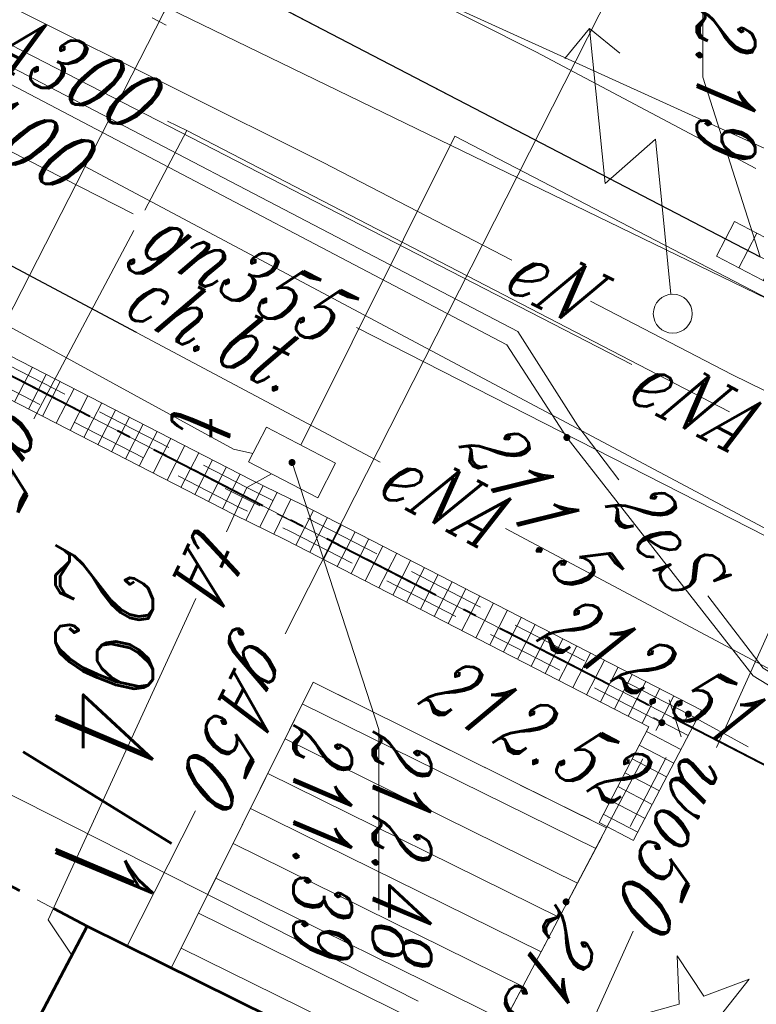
# Model space of a CAD drawing. Header units: millimetres. Extents: x -9598 to -9388, y -264557 to -264347.
# Tile 37 of 44: x -9425 to -9416, y -264431 to -264418. Entities that reach past the tile are written whole.
import ezdxf
from ezdxf.enums import TextEntityAlignment as Align

# ---------------------------------------------------------------- set-up
doc = ezdxf.new("R2010")
doc.units = ezdxf.units.MM
for name, pattern in [('Rakowicka 531_1 wstępna wersja$0$EGBN11-500', [2.5, 2, -0.5]), ('Rakowicka 531_1 wstępna wersja$0$KTCR02-500', [1.5, 1, -0.5]), ('Rakowicka 531_1 wstępna wersja$0$KTJZ01-500', [2, 1.5, -0.5]), ('Rakowicka 531_1 wstępna wersja$0$PTTU04-500', [1.5, 1, -0.5])]:
    doc.linetypes.add(name, pattern=pattern)
doc.layers.get('0').update_dxf_attribs({"color": 20, "lineweight": 35})
for name, color, linetype, lineweight in [('-- CO_opis', 11, 'Continuous', 0), ('-- CO_z', 51, 'Continuous', 9), ('Rakowicka 531_1 wstępna wersja$0$EGBB01', 250, 'Continuous', 0), ('Rakowicka 531_1 wstępna wersja$0$EGBD03', 250, 'Continuous', 0), ('Rakowicka 531_1 wstępna wersja$0$EGBN11', 250, 'Continuous', 0), ('Rakowicka 531_1 wstępna wersja$0$EPGPO_216', 7, 'Continuous', 0), ('Rakowicka 531_1 wstępna wersja$0$EPUPZ_251', 7, 'Continuous', 0), ('Rakowicka 531_1 wstępna wersja$0$GESSCH', 250, 'Continuous', 13), ('Rakowicka 531_1 wstępna wersja$0$KTCR02', 250, 'Continuous', 0), ('Rakowicka 531_1 wstępna wersja$0$KTJZ01', 250, 'Continuous', 0), ('Rakowicka 531_1 wstępna wersja$0$KTKR01', 250, 'Continuous', 0), ('Rakowicka 531_1 wstępna wersja$0$OBOP01_01', 250, 'Continuous', 0), ('Rakowicka 531_1 wstępna wersja$0$PTTU04', 250, 'Continuous', 0), ('Rakowicka 531_1 wstępna wersja$0$SUOP03_13', 250, 'Continuous', 0), ('Rakowicka 531_1 wstępna wersja$0$SUPE_01', 250, 'Continuous', 0), ('Rakowicka 531_1 wstępna wersja$0$SUPG_01', 250, 'Continuous', 0), ('Rakowicka 531_1 wstępna wersja$0$SUPK_01', 250, 'Continuous', 0), ('Rakowicka 531_1 wstępna wersja$0$SUPT_01', 250, 'Continuous', 0), ('Rakowicka 531_1 wstępna wersja$0$SUPW_01', 250, 'Continuous', 0), ('Rakowicka 531_1 wstępna wersja$0$SUSM07', 250, 'Continuous', 0), ('Rakowicka 531_1 wstępna wersja$0$SUUS05', 250, 'Continuous', 0), ('Rakowicka 531_1 wstępna wersja$0$SUUS15_03_E', 250, 'Continuous', 0), ('Rakowicka 531_1 wstępna wersja$0$SUUS15_05_K', 250, 'Continuous', 0), ('Rakowicka 531_1 wstępna wersja$0$SUUS15_7a_T', 250, 'Continuous', 0), ('Rakowicka 531_1 wstępna wersja$0$SUUS15_7b_T', 250, 'Continuous', 0), ('Rakowicka 531_1 wstępna wersja$0$Warstwa 5', 250, 'Continuous', 0)]:
    doc.layers.add(name, color=color, linetype=linetype, lineweight=lineweight)
doc.layers.add('-- RAMKA', color=11, linetype='Continuous')
for name, color, linetype, lineweight, true_color in [('Rakowicka 531_1 wstępna wersja$0$GULKDK', 7, 'Continuous', 13, 0x0a0909), ('Rakowicka 531_1 wstępna wersja$0$GUPESH', 1, 'Continuous', 0, 0xff0000), ('Rakowicka 531_1 wstępna wersja$0$GUPTSH', 7, 'Continuous', 0, 0xff9100)]:
    doc.layers.add(name, color=color, linetype=linetype, lineweight=lineweight, true_color=true_color)
doc.styles.add('Rakowicka 531_1 wstępna wersja$0$Style-ITALIC_1250 I 0.20944', font='ITALIC_1250.shx', dxfattribs={"oblique": 12})

# ---------------------------------------------------------------- blocks, each defined once
blk = doc.blocks.new('Rakowicka 531_1 wstępna wersja$0$GUPESH1')
at = {"layer": 'Rakowicka 531_1 wstępna wersja$0$GUPESH', "linetype": 'Continuous', "lineweight": 13}
blk.add_hatch(color=1, dxfattribs=at).paths.add_polyline_path([(0, -0.45), (-0.11647, -0.43467), (-0.225, -0.38971), (-0.3182, -0.3182), (-0.38971, -0.225), (-0.43467, -0.11647), (-0.45, 0), (-0.43467, 0.11647), (-0.38971, 0.225), (-0.3182, 0.3182), (-0.225, 0.38971), (-0.11647, 0.43467), (0, 0.45), (0.11647, 0.43467), (0.225, 0.38971), (0.3182, 0.3182), (0.38971, 0.225), (0.43467, 0.11647), (0.45, 0), (0.43467, -0.11647), (0.38971, -0.225), (0.3182, -0.3182), (0.225, -0.38971), (0.11647, -0.43467)])
blk = doc.blocks.new('Rakowicka 531_1 wstępna wersja$0$GUPTSH1')
at = {"layer": 'Rakowicka 531_1 wstępna wersja$0$GUPTSH', "linetype": 'Continuous', "lineweight": 13}
blk.add_hatch(color=30, dxfattribs=at).paths.add_polyline_path([(0, -0.45), (-0.11647, -0.43467), (-0.225, -0.38971), (-0.3182, -0.3182), (-0.38971, -0.225), (-0.43467, -0.11647), (-0.45, 0), (-0.43467, 0.11647), (-0.38971, 0.225), (-0.3182, 0.3182), (-0.225, 0.38971), (-0.11647, 0.43467), (0, 0.45), (0.11647, 0.43467), (0.225, 0.38971), (0.3182, 0.3182), (0.38971, 0.225), (0.43467, 0.11647), (0.45, 0), (0.43467, -0.11647), (0.38971, -0.225), (0.3182, -0.3182), (0.225, -0.38971), (0.11647, -0.43467)])
blk = doc.blocks.new('Rakowicka 531_1 wstępna wersja$0$OBOP01_01')
at = {"layer": 'Rakowicka 531_1 wstępna wersja$0$OBOP01_01', "linetype": 'Continuous', "lineweight": 13}
h = blk.add_hatch(color=96, dxfattribs=at)
edge = h.paths.add_edge_path()
edge.add_arc((0, 0), 0.05, 0, 360)
at = {"layer": 'Rakowicka 531_1 wstępna wersja$0$OBOP01_01', "color": 96, "linetype": 'Continuous', "lineweight": 13, "flags": 128}
blk.add_lwpolyline([(0, -0.829), (-0.167, -0.23), (-0.788, -0.256), (-0.271, 0.088), (-0.487, 0.671), (0, 0.285), (0.487, 0.671), (0.271, 0.088), (0.788, -0.256), (0.167, -0.23), (0, -0.829)], close=True, dxfattribs=at)
blk = doc.blocks.new('Rakowicka 531_1 wstępna wersja$0$GULKDK2')
at = {"color": 0, "flags": 128}
blk.add_lwpolyline([(0, 2.5), (0, -2.5)], dxfattribs=at)
blk = doc.blocks.new('Rakowicka 531_1 wstępna wersja$0$GULKDK1')
at = {"color": 0, "flags": 128}
blk.add_lwpolyline([(0, 2.5), (0, -2.5)], dxfattribs=at)
blk = doc.blocks.new('Rakowicka 531_1 wstępna wersja$0$RTPW02')
at = {"layer": 'Rakowicka 531_1 wstępna wersja$0$Warstwa 5', "linetype": 'Continuous', "lineweight": 13}
h = blk.add_hatch(color=250, dxfattribs=at)
edge = h.paths.add_edge_path()
edge.add_arc((0, 0), 0.045, 0, 360)
blk = doc.blocks.new('Rakowicka 531_1 wstępna wersja$0$SUSM07_01')
at = {"layer": 'Rakowicka 531_1 wstępna wersja$0$SUSM07', "color": 250, "linetype": 'Continuous', "lineweight": 13, "flags": 128}
for points in [[(3.396, 1.054), (3.75, 0.7), (3.396, 0.346)], [(0.25, 0), (2.25, 0), (1.75, 0.7), (3.75, 0.7)]]:
    blk.add_lwpolyline(points, dxfattribs=at)
at = {"layer": 'Rakowicka 531_1 wstępna wersja$0$SUSM07', "color": 250, "linetype": 'Continuous', "lineweight": 13}
blk.add_circle((0, 0), 0.25, dxfattribs=at)
blk = doc.blocks.new('Rakowicka 531_1 wstępna wersja$0$SUUS05')
at = {"layer": 'Rakowicka 531_1 wstępna wersja$0$SUUS05', "color": 250, "linetype": 'Continuous', "lineweight": 13}
for p, q in [((-0.175, -0.25), (-0.175, 0.25)), ((0.175, 0.25), (0.175, -0.25))]:
    blk.add_line(p, q, dxfattribs=at)
at = {"layer": 'Rakowicka 531_1 wstępna wersja$0$SUUS05', "color": 250, "linetype": 'Continuous', "lineweight": 13, "flags": 128}
blk.add_lwpolyline([(-0.5, -0.25), (0.5, -0.25), (0.5, 0.25), (-0.5, 0.25), (-0.5, -0.25)], close=True, dxfattribs=at)
blk = doc.blocks.new('Rakowicka 531_1 wstępna wersja$0$SUUS15_7b_T')
at = {"layer": 'Rakowicka 531_1 wstępna wersja$0$SUUS15_7b_T', "color": 30, "linetype": 'Continuous', "lineweight": 13, "flags": 128}
blk.add_lwpolyline([(-0.5, 0.25), (0.5, 0.25), (0.5, -0.25), (-0.5, -0.25), (-0.5, 0.25)], close=True, dxfattribs=at)
blk = doc.blocks.new('Rakowicka 531_1 wstępna wersja')
at = {"layer": 'Rakowicka 531_1 wstępna wersja$0$EGBB01', "color": 250, "linetype": 'Continuous', "lineweight": 53, "flags": 128}
blk.add_lwpolyline([(7425321.77, 5549106.21), (7425324.28, 5549111.05), (7425322.67, 5549111.9), (7425325.03, 5549116.66), (7425326.59, 5549115.76), (7425328.55, 5549119.68), (7425341.8, 5549113.09), (7425335.07, 5549099.71), (7425329.86, 5549102.25), (7425321.77, 5549106.21)], close=True, dxfattribs=at)
at = {"layer": 'Rakowicka 531_1 wstępna wersja$0$EGBD03', "color": 96, "linetype": 'Continuous', "lineweight": 13, "flags": 128}
blk.add_lwpolyline([(7425324.18, 5549127.474), (7425322.67, 5549124.6), (7425313.32, 5549106.49), (7425303.71, 5549087.75), (7425295.44, 5549072.28), (7425282.33, 5549080.89), (7425294.19, 5549103.78), (7425296.9, 5549108.89), (7425302.92, 5549120.41), (7425305.61, 5549125.48), (7425304.7, 5549125.97), (7425309.344, 5549134.875)], dxfattribs=at)
blk.add_lwpolyline([(7425322.67, 5549124.6), (7425344.1, 5549113.78), (7425334.47, 5549095.85), (7425313.32, 5549106.49), (7425322.67, 5549124.6)], close=True, dxfattribs=at)
at = {"layer": 'Rakowicka 531_1 wstępna wersja$0$EGBN11', "color": 250, "linetype": 'Rakowicka 531_1 wstępna wersja$0$EGBN11-500', "lineweight": 53, "flags": 128}
blk.add_lwpolyline([(7425320.13, 5549107.04), (7425322.67, 5549111.9), (7425324.28, 5549111.05), (7425321.77, 5549106.21), (7425320.13, 5549107.04)], close=True, dxfattribs=at)
at = {"layer": 'Rakowicka 531_1 wstępna wersja$0$EPGPO_216', "color": 8, "linetype": 'Continuous', "lineweight": 40}
for p, q in [((7425320.719, 5549120.821), (7425320.031, 5549119.488)), ((7425319.572, 5549118.599), (7425318.884, 5549117.266)), ((7425318.425, 5549116.378), (7425317.737, 5549115.045)), ((7425317.278, 5549114.156), (7425316.59, 5549112.824)), ((7425316.131, 5549111.935), (7425315.443, 5549110.602))]:
    blk.add_line(p, q, dxfattribs=at)
at = {"layer": 'Rakowicka 531_1 wstępna wersja$0$EPUPZ_251', "color": 8, "linetype": 'Continuous', "lineweight": 40}
for p, q in [((7425320.719, 5549120.821), (7425320.26, 5549119.932)), ((7425320.077, 5549119.577), (7425319.996, 5549119.421)), ((7425319.836, 5549119.11), (7425319.755, 5549118.955)), ((7425319.572, 5549118.599), (7425319.113, 5549117.711)), ((7425318.93, 5549117.355), (7425318.849, 5549117.2)), ((7425318.689, 5549116.889), (7425318.608, 5549116.733)), ((7425318.425, 5549116.378), (7425317.966, 5549115.489)), ((7425317.783, 5549115.134), (7425317.702, 5549114.978)), ((7425317.542, 5549114.667), (7425317.462, 5549114.512)), ((7425317.278, 5549114.156), (7425316.819, 5549113.268)), ((7425316.636, 5549112.912), (7425316.556, 5549112.757)), ((7425316.395, 5549112.446), (7425316.315, 5549112.29)), ((7425316.131, 5549111.935), (7425315.672, 5549111.046))]:
    blk.add_line(p, q, dxfattribs=at)
at = {"layer": 'Rakowicka 531_1 wstępna wersja$0$GESSCH', "color": 250, "linetype": 'Continuous', "lineweight": 13, "flags": 128}
blk.add_lwpolyline([(7425323.21, 5549112.98), (7425319.54, 5549114.8), (7425321.41, 5549118.57), (7425325.03, 5549116.66), (7425323.21, 5549112.98)], close=True, dxfattribs=at)
for points in [[(7425319.818, 5549114.662), (7425321.676, 5549118.43)], [(7425320.266, 5549114.44), (7425322.118, 5549118.196)], [(7425320.714, 5549114.218), (7425322.56, 5549117.963)], [(7425321.161, 5549113.996), (7425323.003, 5549117.73)], [(7425321.609, 5549113.774), (7425323.445, 5549117.496)], [(7425322.057, 5549113.552), (7425323.887, 5549117.263)], [(7425322.505, 5549113.329), (7425324.33, 5549117.029)], [(7425322.953, 5549113.107), (7425324.772, 5549116.796)]]:
    blk.add_lwpolyline(points, dxfattribs=at)
at = {"layer": 'Rakowicka 531_1 wstępna wersja$0$GULKDK', "color": 18, "linetype": 'Continuous', "lineweight": 13, "true_color": 0x0a0909, "flags": 128}
for points in [[(7425328.392, 5549099.357), (7425320.427, 5549103.397), (7425313.674, 5549107.646), (7425316.941, 5549114.007), (7425317.267, 5549114.672), (7425319.898, 5549119.788), (7425321.57, 5549118.917)], [(7425328.618, 5549099.803), (7425320.673, 5549103.833), (7425314.328, 5549107.826), (7425317.389, 5549113.783), (7425317.713, 5549114.448), (7425320.112, 5549119.112), (7425321.34, 5549118.473)]]:
    blk.add_lwpolyline(points, dxfattribs=at)
at = {"layer": 'Rakowicka 531_1 wstępna wersja$0$KTCR02', "color": 250, "linetype": 'Rakowicka 531_1 wstępna wersja$0$KTCR02-500', "lineweight": 13, "flags": 128}
for points in [[(7425302.84, 5549081.09), (7425301.52, 5549082.03), (7425300.37, 5549082.61), (7425299.43, 5549083.28), (7425298.66, 5549084.15), (7425298.14, 5549085.02), (7425297.8, 5549086.02), (7425297.66, 5549086.96), (7425297.63, 5549087.93), (7425297.72, 5549088.7), (7425297.93, 5549089.59), (7425299.92, 5549093.33), (7425300.12, 5549093.67), (7425300.25, 5549093.89), (7425306.76, 5549106.35), (7425309.1, 5549105.08), (7425310.23, 5549107.29), (7425307.84, 5549108.54), (7425314.08, 5549120.54), (7425316.83, 5549125.75), (7425319.058, 5549130.029)], [(7425319.95, 5549119.62), (7425317.38, 5549114.62), (7425317.04, 5549113.95), (7425313.83, 5549107.69), (7425320.49, 5549103.5), (7425328.494, 5549099.463), (7425328.4, 5549099.27), (7425328.27, 5549099), (7425320.288, 5549103.052), (7425313.28, 5549106.61), (7425309.444, 5549099.029), (7425306.08, 5549092.38), (7425303.78, 5549087.76), (7425305.85, 5549086.73), (7425311.48, 5549083.92), (7425314.97, 5549085.38), (7425316.48, 5549084.48), (7425315.28, 5549082.06), (7425320.1, 5549079.67)]]:
    blk.add_lwpolyline(points, dxfattribs=at)
blk.add_lwpolyline([(7425321.41, 5549118.57), (7425320.06, 5549119.28), (7425317.6, 5549114.5), (7425317.29, 5549113.84), (7425314.17, 5549107.79), (7425320.61, 5549103.73), (7425320.8, 5549103.61), (7425328.591, 5549099.659), (7425329.86, 5549102.25), (7425321.77, 5549106.21), (7425320.13, 5549107.04), (7425322.67, 5549111.9), (7425323.21, 5549112.98), (7425319.54, 5549114.8), (7425321.41, 5549118.57)], close=True, dxfattribs=at)
at = {"layer": 'Rakowicka 531_1 wstępna wersja$0$KTJZ01', "color": 250, "linetype": 'Rakowicka 531_1 wstępna wersja$0$KTJZ01-500', "lineweight": 13, "flags": 128}
blk.add_lwpolyline([(7425319.058, 5549130.029), (7425316.83, 5549125.75), (7425314.08, 5549120.54), (7425307.84, 5549108.54), (7425306.76, 5549106.35), (7425300.25, 5549093.89), (7425300.12, 5549093.67), (7425299.92, 5549093.33), (7425297.93, 5549089.59), (7425297.72, 5549088.7), (7425297.63, 5549087.93), (7425297.66, 5549086.96), (7425297.8, 5549086.02), (7425298.14, 5549085.02), (7425298.66, 5549084.15), (7425299.43, 5549083.28), (7425300.37, 5549082.61), (7425301.52, 5549082.03), (7425302.84, 5549081.09)], dxfattribs=at)
at = {"layer": 'Rakowicka 531_1 wstępna wersja$0$KTKR01', "color": 250, "linetype": 'Continuous', "lineweight": 30, "flags": 128}
blk.add_lwpolyline([(7425300.25, 5549093.89), (7425306.76, 5549106.35), (7425307.84, 5549108.54), (7425314.08, 5549120.54)], dxfattribs=at)
at = {"layer": 'Rakowicka 531_1 wstępna wersja$0$PTTU04', "color": 250, "linetype": 'Rakowicka 531_1 wstępna wersja$0$PTTU04-500', "lineweight": 13, "flags": 128}
blk.add_lwpolyline([(7425321.685, 5549122.799), (7425328.47, 5549119.52), (7425326.59, 5549115.76), (7425325.03, 5549116.66), (7425321.41, 5549118.57), (7425321.48, 5549118.83), (7425319.95, 5549119.62), (7425321.685, 5549122.799)], close=True, dxfattribs=at)
at = {"layer": 'Rakowicka 531_1 wstępna wersja$0$SUOP03_13', "color": 1, "linetype": 'Continuous', "lineweight": 30, "flags": 128}
blk.add_lwpolyline([(7425315.052, 5549112.534), (7425313.61, 5549109.82), (7425312.336, 5549107.461)], dxfattribs=at)
at = {"layer": 'Rakowicka 531_1 wstępna wersja$0$SUPE_01', "color": 1, "linetype": 'Continuous', "lineweight": 13, "flags": 128}
for points in [[(7425314.649, 5549118.364), (7425315.59, 5549120.18), (7425320.147, 5549129.486)], [(7425309.864, 5549107.068), (7425311.1, 5549109.46), (7425315.21, 5549117.29), (7425316.4, 5549118.06), (7425319.46, 5549120.45), (7425321.35, 5549123.56), (7425322.13, 5549125.03), (7425323.615, 5549127.756)], [(7425321.562, 5549124.369), (7425321.21, 5549123.67), (7425319.36, 5549120.58), (7425318.432, 5549119.87)], [(7425316.032, 5549122.742), (7425314.62, 5549120.63), (7425307.86, 5549106.7), (7425307.368, 5549105.723)], [(7425317.569, 5549117.271), (7425319.988, 5549121.824)], [(7425315.462, 5549118.892), (7425311.06, 5549110.333)], [(7425316.941, 5549118.729), (7425316.25, 5549118.2), (7425315.04, 5549117.43), (7425310.94, 5549109.57), (7425309.03, 5549105.9), (7425308.21, 5549104.19), (7425307.726, 5549103.254)], [(7425306.385, 5549102.058), (7425309.99, 5549109.16), (7425312.87, 5549114.93), (7425314.125, 5549117.352)], [(7425313.61, 5549109.82), (7425315.052, 5549112.534), (7425316.715, 5549115.663)]]:
    blk.add_lwpolyline(points, dxfattribs=at)
at = {"layer": 'Rakowicka 531_1 wstępna wersja$0$SUPG_01', "color": 52, "linetype": 'Continuous', "lineweight": 13, "flags": 128}
for points in [[(7425318.765, 5549125.697), (7425317.72, 5549123.67), (7425318.56, 5549122.37), (7425314.989, 5549115.357)], [(7425312.948, 5549120.485), (7425311.45, 5549117.66), (7425309.514, 5549113.82)], [(7425316.071, 5549120.148), (7425312.46, 5549113.18), (7425312.337, 5549112.931)], [(7425308.91, 5549119.517), (7425318.921, 5549114.442)], [(7425321.19, 5549113.292), (7425322.924, 5549112.413)], [(7425312.46, 5549113.18), (7425313.479, 5549112.639)], [(7425313.528, 5549112.489), (7425311.097, 5549107.714)], [(7425313.744, 5549112.499), (7425316.161, 5549111.216)]]:
    blk.add_lwpolyline(points, dxfattribs=at)
at = {"layer": 'Rakowicka 531_1 wstępna wersja$0$SUPK_01', "color": 36, "linetype": 'Continuous', "lineweight": 13, "flags": 128}
blk.add_lwpolyline([(7425312.777, 5549120.792), (7425308.25, 5549110.83), (7425307.681, 5549109.692)], dxfattribs=at)
at = {"layer": 'Rakowicka 531_1 wstępna wersja$0$SUPT_01', "color": 30, "linetype": 'Continuous', "lineweight": 13, "flags": 128}
for points in [[(7425316.496, 5549114.642), (7425312.53, 5549116.62), (7425317.828, 5549126.83)], [(7425316.865, 5549114.267), (7425317.04, 5549113.95), (7425317.611, 5549113.688)], [(7425310.523, 5549102.252), (7425312.64, 5549106.62), (7425316.55, 5549113.78), (7425316.606, 5549114.026)], [(7425318.464, 5549113.296), (7425322.59, 5549111.4), (7425323.044, 5549111.703)]]:
    blk.add_lwpolyline(points, dxfattribs=at)
at = {"layer": 'Rakowicka 531_1 wstępna wersja$0$SUPW_01', "color": 5, "linetype": 'Continuous', "lineweight": 13, "flags": 128}
for points in [[(7425318.501, 5549122.458), (7425317.87, 5549121.18), (7425312.918, 5549111.865)], [(7425317.87, 5549121.18), (7425318, 5549121.06), (7425320.38, 5549119.982)], [(7425322.738, 5549118.913), (7425325.77, 5549117.54), (7425327.164, 5549116.908)]]:
    blk.add_lwpolyline(points, dxfattribs=at)
at = {"layer": 'Rakowicka 531_1 wstępna wersja$0$SUUS15_05_K', "color": 36, "linetype": 'Continuous', "lineweight": 13, "flags": 128}
blk.add_lwpolyline([(7425314.08, 5549120.54), (7425311.773, 5549119.804), (7425309.786, 5549119.804)], dxfattribs=at)
at = {"layer": 'Rakowicka 531_1 wstępna wersja$0$SUUS15_7a_T', "color": 30, "linetype": 'Continuous', "lineweight": 13, "flags": 128}
blk.add_lwpolyline([(7425316.72, 5549114.53), (7425320.149, 5549115.645), (7425322.468, 5549115.645)], dxfattribs=at)
at = {"layer": 'Rakowicka 531_1 wstępna wersja$0$GULKDK', "color": 18, "linetype": 'Continuous', "lineweight": 13, "true_color": 0x0a0909, "xscale": 0.1, "yscale": 0.1, "zscale": 0.1}
for name, p, rotation in [('Rakowicka 531_1 wstępna wersja$0$GULKDK2', (7425320.109, 5549119.396), 332.4944733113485), ('Rakowicka 531_1 wstępna wersja$0$GULKDK2', (7425320.109, 5549119.396), 332.4944733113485), ('Rakowicka 531_1 wstępna wersja$0$GULKDK2', (7425319.937, 5549119.317), 62.78256473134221), ('Rakowicka 531_1 wstępna wersja$0$GULKDK2', (7425319.937, 5549119.317), 62.78256473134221), ('Rakowicka 531_1 wstępna wersja$0$GULKDK1', (7425320.005, 5549119.45), 287.6385190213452), ('Rakowicka 531_1 wstępna wersja$0$GULKDK2', (7425320.287, 5549119.303), 332.4944733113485), ('Rakowicka 531_1 wstępna wersja$0$GULKDK2', (7425320.287, 5549119.303), 332.4944733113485), ('Rakowicka 531_1 wstępna wersja$0$GULKDK2', (7425320.464, 5549119.211), 332.4944733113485), ('Rakowicka 531_1 wstępna wersja$0$GULKDK2', (7425320.464, 5549119.211), 332.4944733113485), ('Rakowicka 531_1 wstępna wersja$0$GULKDK2', (7425320.641, 5549119.119), 332.4944733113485), ('Rakowicka 531_1 wstępna wersja$0$GULKDK2', (7425320.641, 5549119.119), 332.4944733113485), ('Rakowicka 531_1 wstępna wersja$0$GULKDK2', (7425319.845, 5549119.139), 62.78256473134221), ('Rakowicka 531_1 wstępna wersja$0$GULKDK2', (7425319.845, 5549119.139), 62.78256473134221), ('Rakowicka 531_1 wstępna wersja$0$GULKDK2', (7425320.819, 5549119.026), 332.4944733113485), ('Rakowicka 531_1 wstępna wersja$0$GULKDK2', (7425320.819, 5549119.026), 332.4944733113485), ('Rakowicka 531_1 wstępna wersja$0$GULKDK2', (7425319.754, 5549118.961), 62.78256473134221), ('Rakowicka 531_1 wstępna wersja$0$GULKDK2', (7425319.754, 5549118.961), 62.78256473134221), ('Rakowicka 531_1 wstępna wersja$0$GULKDK2', (7425320.996, 5549118.934), 332.4944733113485), ('Rakowicka 531_1 wstępna wersja$0$GULKDK2', (7425320.996, 5549118.934), 332.4944733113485), ('Rakowicka 531_1 wstępna wersja$0$GULKDK2', (7425321.173, 5549118.842), 332.4944733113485), ('Rakowicka 531_1 wstępna wersja$0$GULKDK2', (7425321.173, 5549118.842), 332.4944733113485), ('Rakowicka 531_1 wstępna wersja$0$GULKDK2', (7425321.351, 5549118.749), 332.4944733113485), ('Rakowicka 531_1 wstępna wersja$0$GULKDK2', (7425321.351, 5549118.749), 332.4944733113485), ('Rakowicka 531_1 wstępna wersja$0$GULKDK1', (7425321.455, 5549118.695), 332.4944733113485), ('Rakowicka 531_1 wstępna wersja$0$GULKDK2', (7425319.662, 5549118.784), 62.78256473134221), ('Rakowicka 531_1 wstępna wersja$0$GULKDK2', (7425319.662, 5549118.784), 62.78256473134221), ('Rakowicka 531_1 wstępna wersja$0$GULKDK2', (7425319.571, 5549118.606), 62.78256473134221), ('Rakowicka 531_1 wstępna wersja$0$GULKDK2', (7425319.571, 5549118.606), 62.78256473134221), ('Rakowicka 531_1 wstępna wersja$0$GULKDK2', (7425319.479, 5549118.428), 62.78256473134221), ('Rakowicka 531_1 wstępna wersja$0$GULKDK2', (7425319.479, 5549118.428), 62.78256473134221), ('Rakowicka 531_1 wstępna wersja$0$GULKDK2', (7425319.388, 5549118.25), 62.78256473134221), ('Rakowicka 531_1 wstępna wersja$0$GULKDK2', (7425319.388, 5549118.25), 62.78256473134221), ('Rakowicka 531_1 wstępna wersja$0$GULKDK2', (7425319.296, 5549118.072), 62.78256473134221), ('Rakowicka 531_1 wstępna wersja$0$GULKDK2', (7425319.296, 5549118.072), 62.78256473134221), ('Rakowicka 531_1 wstępna wersja$0$GULKDK2', (7425319.205, 5549117.894), 62.78256473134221), ('Rakowicka 531_1 wstępna wersja$0$GULKDK2', (7425319.205, 5549117.894), 62.78256473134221), ('Rakowicka 531_1 wstępna wersja$0$GULKDK2', (7425319.113, 5549117.716), 62.78256473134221), ('Rakowicka 531_1 wstępna wersja$0$GULKDK2', (7425319.113, 5549117.716), 62.78256473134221), ('Rakowicka 531_1 wstępna wersja$0$GULKDK2', (7425319.022, 5549117.539), 62.78256473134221), ('Rakowicka 531_1 wstępna wersja$0$GULKDK2', (7425319.022, 5549117.539), 62.78256473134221), ('Rakowicka 531_1 wstępna wersja$0$GULKDK2', (7425318.93, 5549117.361), 62.78256473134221), ('Rakowicka 531_1 wstępna wersja$0$GULKDK2', (7425318.93, 5549117.361), 62.78256473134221), ('Rakowicka 531_1 wstępna wersja$0$GULKDK2', (7425318.839, 5549117.183), 62.78256473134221), ('Rakowicka 531_1 wstępna wersja$0$GULKDK2', (7425318.839, 5549117.183), 62.78256473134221), ('Rakowicka 531_1 wstępna wersja$0$GULKDK2', (7425318.748, 5549117.005), 62.78256473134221), ('Rakowicka 531_1 wstępna wersja$0$GULKDK2', (7425318.748, 5549117.005), 62.78256473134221), ('Rakowicka 531_1 wstępna wersja$0$GULKDK2', (7425318.656, 5549116.827), 62.78256473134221), ('Rakowicka 531_1 wstępna wersja$0$GULKDK2', (7425318.656, 5549116.827), 62.78256473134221), ('Rakowicka 531_1 wstępna wersja$0$GULKDK2', (7425318.565, 5549116.649), 62.78256473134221), ('Rakowicka 531_1 wstępna wersja$0$GULKDK2', (7425318.565, 5549116.649), 62.78256473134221), ('Rakowicka 531_1 wstępna wersja$0$GULKDK2', (7425318.473, 5549116.471), 62.78256473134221), ('Rakowicka 531_1 wstępna wersja$0$GULKDK2', (7425318.473, 5549116.471), 62.78256473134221), ('Rakowicka 531_1 wstępna wersja$0$GULKDK2', (7425318.382, 5549116.294), 62.78256473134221), ('Rakowicka 531_1 wstępna wersja$0$GULKDK2', (7425318.382, 5549116.294), 62.78256473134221), ('Rakowicka 531_1 wstępna wersja$0$GULKDK2', (7425318.29, 5549116.116), 62.78256473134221), ('Rakowicka 531_1 wstępna wersja$0$GULKDK2', (7425318.29, 5549116.116), 62.78256473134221), ('Rakowicka 531_1 wstępna wersja$0$GULKDK2', (7425318.199, 5549115.938), 62.78256473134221), ('Rakowicka 531_1 wstępna wersja$0$GULKDK2', (7425318.199, 5549115.938), 62.78256473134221), ('Rakowicka 531_1 wstępna wersja$0$GULKDK2', (7425318.107, 5549115.76), 62.78256473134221), ('Rakowicka 531_1 wstępna wersja$0$GULKDK2', (7425318.107, 5549115.76), 62.78256473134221), ('Rakowicka 531_1 wstępna wersja$0$GULKDK2', (7425318.016, 5549115.582), 62.78256473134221), ('Rakowicka 531_1 wstępna wersja$0$GULKDK2', (7425318.016, 5549115.582), 62.78256473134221), ('Rakowicka 531_1 wstępna wersja$0$GULKDK2', (7425317.924, 5549115.404), 62.78256473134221), ('Rakowicka 531_1 wstępna wersja$0$GULKDK2', (7425317.924, 5549115.404), 62.78256473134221), ('Rakowicka 531_1 wstępna wersja$0$GULKDK2', (7425317.833, 5549115.226), 62.78256473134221), ('Rakowicka 531_1 wstępna wersja$0$GULKDK2', (7425317.833, 5549115.226), 62.78256473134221), ('Rakowicka 531_1 wstępna wersja$0$GULKDK2', (7425317.741, 5549115.049), 62.78256473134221), ('Rakowicka 531_1 wstępna wersja$0$GULKDK2', (7425317.741, 5549115.049), 62.78256473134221), ('Rakowicka 531_1 wstępna wersja$0$GULKDK2', (7425317.65, 5549114.871), 62.78256473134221), ('Rakowicka 531_1 wstępna wersja$0$GULKDK2', (7425317.65, 5549114.871), 62.78256473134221), ('Rakowicka 531_1 wstępna wersja$0$GULKDK2', (7425317.558, 5549114.693), 62.78256473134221), ('Rakowicka 531_1 wstępna wersja$0$GULKDK2', (7425317.558, 5549114.693), 62.78256473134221), ('Rakowicka 531_1 wstępna wersja$0$GULKDK1', (7425317.49, 5549114.56), 333.3683982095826), ('Rakowicka 531_1 wstępna wersja$0$GULKDK2', (7425317.415, 5549114.407), 63.95423168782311), ('Rakowicka 531_1 wstępna wersja$0$GULKDK2', (7425317.415, 5549114.407), 63.95423168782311), ('Rakowicka 531_1 wstępna wersja$0$GULKDK2', (7425317.327, 5549114.228), 63.95423168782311), ('Rakowicka 531_1 wstępna wersja$0$GULKDK2', (7425317.327, 5549114.228), 63.95423168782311), ('Rakowicka 531_1 wstępna wersja$0$GULKDK2', (7425317.24, 5549114.048), 63.95423168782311), ('Rakowicka 531_1 wstępna wersja$0$GULKDK2', (7425317.24, 5549114.048), 63.95423168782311), ('Rakowicka 531_1 wstępna wersja$0$GULKDK1', (7425317.165, 5549113.895), 333.3827034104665), ('Rakowicka 531_1 wstępna wersja$0$GULKDK2', (7425317.091, 5549113.751), 62.81117513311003), ('Rakowicka 531_1 wstępna wersja$0$GULKDK2', (7425317.091, 5549113.751), 62.81117513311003), ('Rakowicka 531_1 wstępna wersja$0$GULKDK2', (7425317, 5549113.573), 62.81117513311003), ('Rakowicka 531_1 wstępna wersja$0$GULKDK2', (7425317, 5549113.573), 62.81117513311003), ('Rakowicka 531_1 wstępna wersja$0$GULKDK2', (7425316.908, 5549113.395), 62.81117513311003), ('Rakowicka 531_1 wstępna wersja$0$GULKDK2', (7425316.908, 5549113.395), 62.81117513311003), ('Rakowicka 531_1 wstępna wersja$0$GULKDK2', (7425316.817, 5549113.217), 62.81117513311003), ('Rakowicka 531_1 wstępna wersja$0$GULKDK2', (7425316.817, 5549113.217), 62.81117513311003), ('Rakowicka 531_1 wstępna wersja$0$GULKDK2', (7425316.725, 5549113.039), 62.81117513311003), ('Rakowicka 531_1 wstępna wersja$0$GULKDK2', (7425316.725, 5549113.039), 62.81117513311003), ('Rakowicka 531_1 wstępna wersja$0$GULKDK2', (7425316.634, 5549112.861), 62.81117513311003), ('Rakowicka 531_1 wstępna wersja$0$GULKDK2', (7425316.634, 5549112.861), 62.81117513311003), ('Rakowicka 531_1 wstępna wersja$0$GULKDK2', (7425316.543, 5549112.683), 62.81117513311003), ('Rakowicka 531_1 wstępna wersja$0$GULKDK2', (7425316.543, 5549112.683), 62.81117513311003), ('Rakowicka 531_1 wstępna wersja$0$GULKDK2', (7425316.451, 5549112.506), 62.81117513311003), ('Rakowicka 531_1 wstępna wersja$0$GULKDK2', (7425316.451, 5549112.506), 62.81117513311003), ('Rakowicka 531_1 wstępna wersja$0$GULKDK2', (7425316.36, 5549112.328), 62.81117513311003), ('Rakowicka 531_1 wstępna wersja$0$GULKDK2', (7425316.36, 5549112.328), 62.81117513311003), ('Rakowicka 531_1 wstępna wersja$0$GULKDK2', (7425316.269, 5549112.15), 62.81117513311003), ('Rakowicka 531_1 wstępna wersja$0$GULKDK2', (7425316.269, 5549112.15), 62.81117513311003), ('Rakowicka 531_1 wstępna wersja$0$GULKDK2', (7425316.177, 5549111.972), 62.81117513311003), ('Rakowicka 531_1 wstępna wersja$0$GULKDK2', (7425316.177, 5549111.972), 62.81117513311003), ('Rakowicka 531_1 wstępna wersja$0$GULKDK2', (7425316.086, 5549111.794), 62.81117513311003), ('Rakowicka 531_1 wstępna wersja$0$GULKDK2', (7425316.086, 5549111.794), 62.81117513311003), ('Rakowicka 531_1 wstępna wersja$0$GULKDK2', (7425315.994, 5549111.616), 62.81117513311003), ('Rakowicka 531_1 wstępna wersja$0$GULKDK2', (7425315.994, 5549111.616), 62.81117513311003), ('Rakowicka 531_1 wstępna wersja$0$GULKDK2', (7425315.903, 5549111.438), 62.81117513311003), ('Rakowicka 531_1 wstępna wersja$0$GULKDK2', (7425315.903, 5549111.438), 62.81117513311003), ('Rakowicka 531_1 wstępna wersja$0$GULKDK2', (7425315.812, 5549111.26), 62.81117513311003), ('Rakowicka 531_1 wstępna wersja$0$GULKDK2', (7425315.812, 5549111.26), 62.81117513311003), ('Rakowicka 531_1 wstępna wersja$0$GULKDK2', (7425315.72, 5549111.082), 62.81117513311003), ('Rakowicka 531_1 wstępna wersja$0$GULKDK2', (7425315.72, 5549111.082), 62.81117513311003)]:
    blk.add_blockref(name, p, dxfattribs=dict(at, rotation=rotation))
at = {"layer": 'Rakowicka 531_1 wstępna wersja$0$OBOP01_01', "color": 96, "linetype": 'Continuous', "lineweight": 13}
blk.add_blockref('Rakowicka 531_1 wstępna wersja$0$OBOP01_01', (7425323.84, 5549119.73), dxfattribs=at)
at = {"layer": 'Rakowicka 531_1 wstępna wersja$0$SUSM07', "color": 250, "linetype": 'Continuous', "lineweight": 13, "rotation": 185.7103883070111}
blk.add_blockref('Rakowicka 531_1 wstępna wersja$0$SUSM07_01', (7425314.81, 5549119.42), dxfattribs=at)
at = {"layer": 'Rakowicka 531_1 wstępna wersja$0$SUUS05', "color": 250, "linetype": 'Continuous', "lineweight": 13, "rotation": 62.66744006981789}
blk.add_blockref('Rakowicka 531_1 wstępna wersja$0$SUUS05', (7425314.08, 5549120.54), dxfattribs=at)
at = {"layer": 'Rakowicka 531_1 wstępna wersja$0$SUUS15_03_E', "color": 1, "linetype": 'Continuous', "lineweight": 13, "xscale": 0.1, "yscale": 0.1, "zscale": 0.1}
blk.add_blockref('Rakowicka 531_1 wstępna wersja$0$GUPESH1', (7425316.4, 5549118.06), dxfattribs=at)
at = {"layer": 'Rakowicka 531_1 wstępna wersja$0$SUUS15_7a_T', "color": 30, "linetype": 'Continuous', "lineweight": 13, "xscale": 0.1, "yscale": 0.1, "zscale": 0.1}
blk.add_blockref('Rakowicka 531_1 wstępna wersja$0$GUPTSH1', (7425316.72, 5549114.53), dxfattribs=at)
at = {"layer": 'Rakowicka 531_1 wstępna wersja$0$SUUS15_7b_T', "color": 30, "linetype": 'Continuous', "lineweight": 13, "rotation": 242.6674314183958}
blk.add_blockref('Rakowicka 531_1 wstępna wersja$0$SUUS15_7b_T', (7425316.72, 5549114.53), dxfattribs=at)
at = {"layer": 'Rakowicka 531_1 wstępna wersja$0$Warstwa 5', "color": 250, "linetype": 'Continuous', "lineweight": 13}
for p in [(7425319.95, 5549119.62), (7425320.06, 5549119.28), (7425322.36, 5549118.05)]:
    blk.add_blockref('Rakowicka 531_1 wstępna wersja$0$RTPW02', p, dxfattribs=at)
at = {"layer": 'Rakowicka 531_1 wstępna wersja$0$EGBD03', "color": 96, "linetype": 'Continuous', "lineweight": 30, "insert": (7425317.739, 5549111.076), "char_height": 1.25, "attachment_point": 7, "rotation": 359.9998, "line_spacing_factor": 0.6, "style": 'Rakowicka 531_1 wstępna wersja$0$Style-ITALIC_1250 I 0.20944'}
blk.add_mtext('\\H1x;\\W0.8;294/1', dxfattribs=at)
at = {"layer": 'Rakowicka 531_1 wstępna wersja$0$KTCR02', "color": 250, "linetype": 'Continuous', "lineweight": 13, "style": 'Rakowicka 531_1 wstępna wersja$0$Style-ITALIC_1250 I 0.20944', "oblique": 12, "width": 0.8}
blk.add_text('ch.bt.', height=0.75, rotation=63.1618, dxfattribs=at).set_placement((7425315.343, 5549113.393), align=Align.CENTER)
at = {"layer": 'Rakowicka 531_1 wstępna wersja$0$SUPE_01', "color": 1, "linetype": 'Continuous', "lineweight": 13, "style": 'Rakowicka 531_1 wstępna wersja$0$Style-ITALIC_1250 I 0.20944', "oblique": 12, "width": 0.8}
for s, rotation, p in [('eNA', 62.7823, (7425315.924, 5549119.678)), ('2eS', 37.4259, (7425317.673, 5549119.317)), ('eN', 62.6115, (7425314.387, 5549117.858)), ('eNA', 62.0185, (7425317.142, 5549116.467))]:
    blk.add_text(s, height=0.75, rotation=rotation, dxfattribs=at).set_placement(p, align=Align.MIDDLE_CENTER)
at = {"layer": 'Rakowicka 531_1 wstępna wersja$0$SUPG_01', "color": 250, "linetype": 'Continuous', "lineweight": 13, "style": 'Rakowicka 531_1 wstępna wersja$0$Style-ITALIC_1250 I 0.20944', "oblique": 12, "width": 0.8}
for s, rotation, p in [('gn355', 63.0128, (7425314.292, 5549113.906)), ('gA50', 333.1192, (7425320.056, 5549113.867)), ('gA300', 63.7587, (7425311.58, 5549111.489)), ('g50-n', 332.0448, (7425317.421, 5549110.552))]:
    blk.add_text(s, height=0.75, rotation=rotation, dxfattribs=at).set_placement(p, align=Align.MIDDLE_CENTER)
at = {"layer": 'Rakowicka 531_1 wstępna wersja$0$SUPT_01', "color": 30, "linetype": 'Continuous', "lineweight": 13, "style": 'Rakowicka 531_1 wstępna wersja$0$Style-ITALIC_1250 I 0.20944', "oblique": 12, "width": 0.8}
blk.add_text('tA', height=0.75, rotation=335.3231, dxfattribs=at).set_placement((7425318.038, 5549113.492), align=Align.MIDDLE_CENTER)
at = {"layer": 'Rakowicka 531_1 wstępna wersja$0$SUPW_01', "color": 5, "linetype": 'Continuous', "lineweight": 13, "style": 'Rakowicka 531_1 wstępna wersja$0$Style-ITALIC_1250 I 0.20944', "oblique": 12, "width": 0.8}
for s, rotation, p in [('wo50', 335.6283, (7425321.571, 5549119.474)), ('wo100', 62.0042, (7425312.291, 5549110.561))]:
    blk.add_text(s, height=0.75, rotation=rotation, dxfattribs=at).set_placement(p, align=Align.MIDDLE_CENTER)
at = {"layer": 'Rakowicka 531_1 wstępna wersja$0$SUUS15_03_E', "color": 1, "linetype": 'Continuous', "lineweight": 13, "insert": (7425316.501, 5549116.656), "char_height": 0.75, "attachment_point": 7, "rotation": 36.8697, "line_spacing_factor": 0.6, "style": 'Rakowicka 531_1 wstępna wersja$0$Style-ITALIC_1250 I 0.20944'}
blk.add_mtext('\\H1x;\\W0.8;211.5', dxfattribs=at)
at = {"layer": 'Rakowicka 531_1 wstępna wersja$0$SUUS15_05_K', "color": 36, "linetype": 'Continuous', "lineweight": 13, "insert": (7425309.786, 5549119.727), "char_height": 0.75, "attachment_point": 7, "rotation": 359.9998, "line_spacing_factor": 0.6, "style": 'Rakowicka 531_1 wstępna wersja$0$Style-ITALIC_1250 I 0.20944'}
blk.add_mtext('\\H1x;\\W0.8;212.19', dxfattribs=at)
at = {"layer": 'Rakowicka 531_1 wstępna wersja$0$SUUS15_7a_T', "color": 30, "linetype": 'Continuous', "lineweight": 13, "char_height": 0.75, "attachment_point": 7, "rotation": 359.9998, "line_spacing_factor": 0.6, "style": 'Rakowicka 531_1 wstępna wersja$0$Style-ITALIC_1250 I 0.20944'}
for s, insert in [('\\H1x;\\W0.8;212.48', (7425320.149, 5549115.567)), ('\\H1x;\\W0.8;211.39', (7425320.067, 5549114.549))]:
    blk.add_mtext(s, dxfattribs=dict(at, insert=insert))
at = {"layer": 'Rakowicka 531_1 wstępna wersja$0$SUUS15_7b_T', "color": 30, "linetype": 'Continuous', "lineweight": 13, "insert": (7425315.979, 5549112.987), "char_height": 0.75, "attachment_point": 7, "rotation": 359.9998, "line_spacing_factor": 0.6, "style": 'Rakowicka 531_1 wstępna wersja$0$Style-ITALIC_1250 I 0.20944'}
blk.add_mtext('\\H1x;\\W0.8;t', dxfattribs=at)
at = {"layer": 'Rakowicka 531_1 wstępna wersja$0$Warstwa 5', "color": 250, "linetype": 'Continuous', "lineweight": 13, "char_height": 0.75, "attachment_point": 7, "line_spacing_factor": 0.6, "style": 'Rakowicka 531_1 wstępna wersja$0$Style-ITALIC_1250 I 0.20944'}
for s, insert, rotation in [('\\H1x;\\W0.8;212.51', (7425319.002, 5549117.647), 61.41), ('\\H1x;\\W0.8;212.52', (7425319.81, 5549116.122), 62.7045), ('\\H1x;\\W0.8;213.02', (7425322.373, 5549117.919), 331.9186)]:
    blk.add_mtext(s, dxfattribs=dict(at, insert=insert, rotation=rotation))
blk = doc.blocks.new('-- 3490_50-65_32-65')
at = {"color": 11}
for p, q in [((-0.6, -0.1), (-0.6, 0.1)), ((0.6, -0.1), (0.6, 0.1)), ((0.1, -0.7), (-0.1, -0.7))]:
    blk.add_line(p, q, dxfattribs=at)
at = {"color": 0, "ltscale": 0.05}
for p, q in [((-0.6, 0), (0.6, 0)), ((0, 0), (0, -0.7))]:
    blk.add_line(p, q, dxfattribs=at)

msp = doc.modelspace()

# ---------------------------------------------------------------- linework, layer by layer
at = {"layer": '-- CO_opis', "lineweight": 0, "elevation": 0}
msp.add_lwpolyline([(-9420.117, -264430.808), (-9425.813, -264427.924), (-9426.259, -264427.698), (-9427.868, -264426.883)], dxfattribs=at)
at = {"layer": '-- CO_z'}
msp.add_line((-9423.124, -264417.609, 0), (-9429.35, -264429.782, 0), dxfattribs=at)

# ---------------------------------------------------------------- block references
at = {"layer": '-- CO_z', "xscale": -1, "rotation": 332.9098362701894}
msp.add_blockref('-- 3490_50-65_32-65', (-9423.124, -264417.609, 0), dxfattribs=at)
at = {"layer": '-- RAMKA', "rotation": 270}
msp.add_blockref('Rakowicka 531_1 wstępna wersja', (-5558536.267, 7160892.827), dxfattribs=at)

doc.saveas('drawing.dxf')
